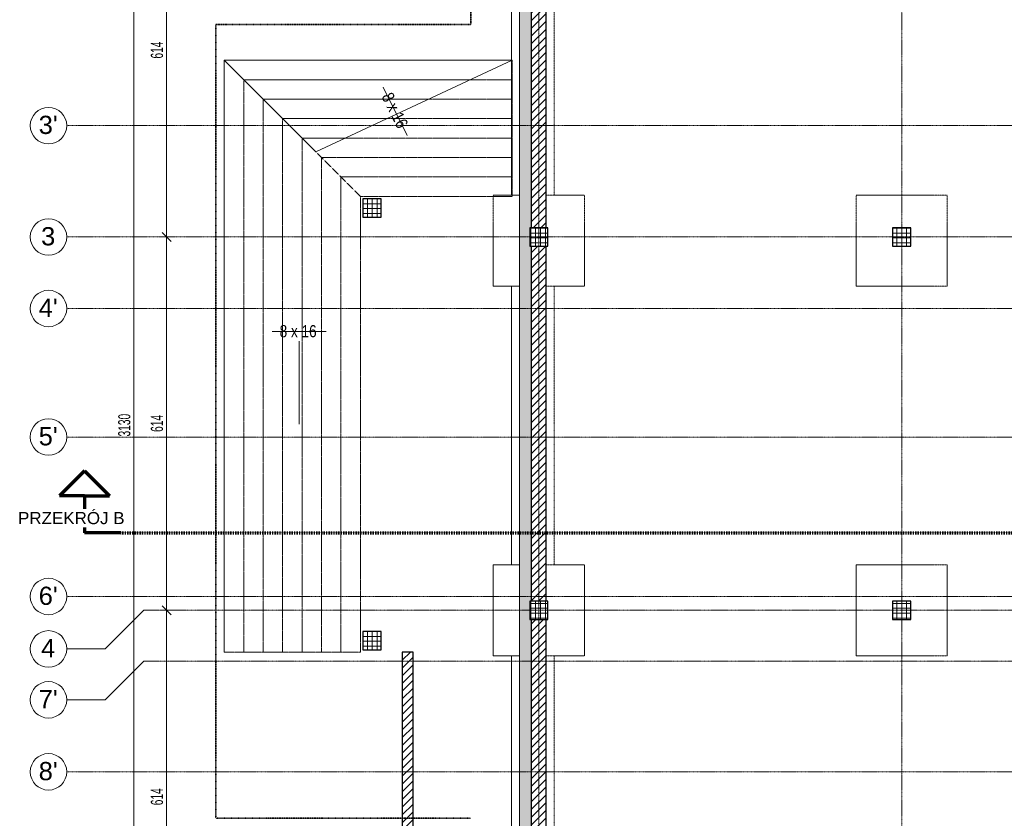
# Model space of a CAD drawing. Header units: millimetres. Extents: x -56641 to 6003, y -24465 to 16563.
# Tile 2 of 79: x -56641 to -40431, y -11959 to 1183. Entities that reach past the tile are written whole.
import ezdxf

# ---------------------------------------------------------------- set-up
doc = ezdxf.new("R2010")
doc.units = ezdxf.units.MM
for name, pattern in [('__FK_przerywana', [3.2004, 1.6002, -1.6002]), ('Kreska', [6.35, 3.175, -3.175]), ('Linia siatki', [22.225, 12.7, -3.175, 3.175, -3.175]), ('Ponad', [3.96875, 2.38125, -1.5875])]:
    doc.linetypes.add(name, pattern=pattern)
for name, color, linetype, lineweight in [('A-ANNO-DIMS', 7, 'Continuous', 5), ('A-ANNO-DIMS-100', 7, 'Continuous', 5), ('A-DETL-MBND', 7, 'Continuous', 5), ('A-WALL', 7, 'Continuous', 5), ('A-WALL-PATT', 7, 'Continuous', 35), ('G-ANNO-SYMB', 7, 'Continuous', 5), ('S-COLS', 7, 'Continuous', 5), ('S-COLS-SYMB', 7, 'Continuous', 25), ('S-GRID', 7, 'Continuous', 5), ('S-GRID-IDEN', 7, 'Continuous', 5), ('S-STRS', 7, 'Continuous', 5), ('S-STRS-IDEN', 7, 'Continuous', 5), ('S-STRS-MBND', 7, 'Ponad', 5)]:
    doc.layers.add(name, color=color, linetype=linetype, lineweight=lineweight)
doc.layers.add('A-DETL', color=7, linetype='Continuous', lineweight=5, true_color=0x00a600)
doc.styles.add('Arial', font='arial.ttf', dxfattribs={"height": 200})
doc.styles.add('Arial_1', font='arial.ttf', dxfattribs={"height": 300})
doc.styles.add('Arial_2', font='arial.ttf', dxfattribs={"width": 0.8, "height": 200})
doc.styles.add('Arial_5', font='arial.ttf', dxfattribs={"width": 0.6, "height": 200})
doc.dimstyles.new('standard_wielkość_otworów', dxfattribs={"dimscale": 304.8, "dimtxt": 204.05188, "dimasz": 0.492126, "dimexe": 0.328084, "dimexo": 0.0625, "dimgap": 0, "dimtad": 1, "dimdec": 0, "dimlfac": 0.1, "dimzin": 0, "dimdsep": 46, "dimtxsty": 'Arial_5', "dimblk1": 'OBLIQUE', "dimblk2": 'OBLIQUE', "dimsah": 1, "dimcen": 0.09, "dimazin": 0, "dimtfac": 1, "dimtdec": 4, "dimtix": 1, "dimtmove": 0, "dimatfit": 3, "dimfxl": 0.328084, "dimfxlon": 1, "dimtvp": 1, "dimtolj": 1, "dimtzin": 0, "dimarcsym": 2})
pattern_1 = [(45, (0, 0), (-63.63961, 63.63961), [])]

# ---------------------------------------------------------------- blocks, each defined once
blk = doc.blocks.new('SKo Słup prefabrykowany ___FK_04_0 - S1 30X30-1764006-RZUT PIWNICY')
at = {"layer": 'S-COLS'}
h = blk.add_hatch(dxfattribs=at)
h.set_pattern_fill('FP_3', color=256, style=0, pattern_type=2)
h.set_pattern_definition([(0, (50842.416, 1914.41), (0, 80), []), (90, (50842.416, 1914.41), (-80, 5e-15), [])])
h.paths.add_polyline_path([(150, -150), (150, 150), (-150, 150), (-150, -150)])
at = {"layer": 'S-COLS-SYMB'}
for p, q in [((-150, 150), (-150, -150)), ((150, 150), (-150, 150)), ((150, -150), (150, 150)), ((-150, -150), (150, -150))]:
    blk.add_line(p, q, dxfattribs=at)
blk = doc.blocks.new('SKo Słup prefabrykowany ___FK_04_0 - S1 30X30-V6-RZUT PIWNICY')
at = {"layer": 'S-COLS'}
h = blk.add_hatch(dxfattribs=at)
h.set_pattern_fill('FP_4', color=256, style=0, pattern_type=2)
h.set_pattern_definition([(0, (50842.416, 9034.41), (0, 80), []), (90, (50842.416, 9034.41), (-80, 5e-15), [])])
h.paths.add_polyline_path([(150, -150), (150, 150), (-150, 150), (-150, -150)])
at = {"layer": 'S-COLS-SYMB'}
for p, q in [((-150, 150), (-150, -150)), ((150, 150), (-150, 150)), ((150, -150), (150, 150)), ((-150, -150), (150, -150))]:
    blk.add_line(p, q, dxfattribs=at)
blk = doc.blocks.new('SKo Słup prefabrykowany ___FK_04_0 - S1 30X30-V8-RZUT PIWNICY')
at = {"layer": 'S-COLS'}
h = blk.add_hatch(dxfattribs=at)
h.set_pattern_fill('FP_8', color=256, style=0, pattern_type=2)
h.set_pattern_definition([(0, (48093.416, 2392.41), (0, 80), []), (90, (48093.416, 2392.41), (-80, 5e-15), [])])
h.paths.add_polyline_path([(150, -150), (150, 150), (-150, 150), (-150, -150)])
at = {"layer": 'S-COLS-SYMB'}
for p, q in [((-150, 150), (-150, -150)), ((150, 150), (-150, 150)), ((150, -150), (150, 150)), ((-150, -150), (150, -150))]:
    blk.add_line(p, q, dxfattribs=at)
blk = doc.blocks.new('SKo Słup prefabrykowany ___FK_04_0 - S1 30X30-V9-RZUT PIWNICY')
at = {"layer": 'S-COLS'}
h = blk.add_hatch(dxfattribs=at)
h.set_pattern_fill('FP_9', color=256, style=0, pattern_type=2)
h.set_pattern_definition([(0, (48093.416, 8536.41), (0, 80), []), (90, (48093.416, 8536.41), (-80, 5e-15), [])])
h.paths.add_polyline_path([(150, -150), (150, 150), (-150, 150), (-150, -150)])
at = {"layer": 'S-COLS-SYMB'}
for p, q in [((-150, 150), (-150, -150)), ((150, 150), (-150, 150)), ((150, -150), (150, 150)), ((-150, -150), (150, -150))]:
    blk.add_line(p, q, dxfattribs=at)
blk = doc.blocks.new('SKo Słup prefabrykowany ___FK_04_0 - S1 30X30-V12-RZUT PIWNICY')
at = {"layer": 'S-COLS'}
h = blk.add_hatch(dxfattribs=at)
h.set_pattern_fill('FP_12', color=256, style=0, pattern_type=2)
h.set_pattern_definition([(0, (42120.416, 2392.41), (0, 80), []), (90, (42120.416, 2392.41), (-80, 5e-15), [])])
h.paths.add_polyline_path([(150, -150), (150, 150), (-150, 150), (-150, -150)])
at = {"layer": 'S-COLS-SYMB'}
for p, q in [((-150, 150), (-150, -150)), ((150, 150), (-150, 150)), ((150, -150), (150, 150)), ((-150, -150), (150, -150))]:
    blk.add_line(p, q, dxfattribs=at)
blk = doc.blocks.new('SKo Słup prefabrykowany ___FK_04_0 - S1 30X30-V13-RZUT PIWNICY')
at = {"layer": 'S-COLS'}
h = blk.add_hatch(dxfattribs=at)
h.set_pattern_fill('FP_13', color=256, style=0, pattern_type=2)
h.set_pattern_definition([(0, (42120.416, 8536.41), (0, 80), []), (90, (42120.416, 8536.41), (-80, 5e-15), [])])
h.paths.add_polyline_path([(150, -150), (150, 150), (-150, 150), (-150, -150)])
at = {"layer": 'S-COLS-SYMB'}
for p, q in [((-150, 150), (-150, -150)), ((150, 150), (-150, 150)), ((150, -150), (150, 150)), ((-150, -150), (150, -150))]:
    blk.add_line(p, q, dxfattribs=at)
blk = doc.blocks.new('Footing-Rectangular - 1_5x1_5x0_5-V17-RZUT PIWNICY')
at = {"layer": 'A-DETL-MBND', "linetype": '__FK_przerywana'}
for p, q in [((750, 750), (-750, 750)), ((-750, 750), (-750, -750)), ((-750, -750), (-750, 750)), ((-750, 750), (750, 750)), ((750, -750), (750, 750)), ((750, 750), (750, -750)), ((-750, -750), (750, -750)), ((750, -750), (-750, -750))]:
    blk.add_line(p, q, dxfattribs=at)
blk = doc.blocks.new('Footing-Rectangular - 1_5x1_5x0_5-1774017-RZUT PIWNICY')
at = {"layer": 'A-DETL-MBND', "linetype": '__FK_przerywana'}
for p, q in [((750, 750), (-750, 750)), ((-750, 750), (-750, -750)), ((-750, -750), (-750, 750)), ((-750, 750), (750, 750)), ((750, -750), (750, 750)), ((750, 750), (750, -750)), ((-750, -750), (750, -750)), ((750, -750), (-750, -750))]:
    blk.add_line(p, q, dxfattribs=at)
blk = doc.blocks.new('Przekrój - znacznik przekroju strzałka-348499-RZUT PIWNICY')
at = {"layer": 'G-ANNO-SYMB', "lineweight": 70}
for p, q in [((-6, 10.22), (-10.11, 6.11)), ((-6, 10.22), (-1.89, 6.11)), ((-6, 6.11), (-10.11, 6.11)), ((-6, 6.11), (-6, 0)), ((-6, 6.11), (-1.89, 6.11)), ((0, 0), (-6, 0))]:
    blk.add_line(p, q, dxfattribs=at)
blk = doc.blocks.new('Siatka - SOsi_Sybol osi-348494-RZUT PIWNICY')
at = {"layer": 'S-GRID-IDEN', "color": 142, "true_color": 0x0080c0}
blk.add_circle((0, 0), 3, dxfattribs=at)
blk = doc.blocks.new('DIMBLOCK208-RZUT PIWNICY')
at = {"layer": 'A-ANNO-DIMS-100', "color": 250, "true_color": 0x303030, "transparency": 16777216}
for p, q in [((-54222, 3752), (-54322, 3752)), ((-54222, 3752), (-54297, 3827)), ((-54222, 3752), (-54222, -2392)), ((-54222, 3752), (-54147, 3677)), ((-54222, 3752), (-54122, 3752)), ((-54222, -2392), (-54322, -2392)), ((-54222, -2392), (-54297, -2317)), ((-54222, -2392), (-54147, -2467)), ((-54222, -2392), (-54122, -2392))]:
    blk.add_line(p, q, dxfattribs=at)
at = {"layer": 'A-ANNO-DIMS-100', "color": 0, "transparency": 16777216, "insert": (-54482, 543), "char_height": 200, "width": 327.74, "attachment_point": 1, "rotation": 90, "line_spacing_factor": 0.941778, "style": 'Arial_5'}
blk.add_mtext('614', dxfattribs=at)
blk = doc.blocks.new('_Oblique')
at = {"color": 0, "linetype": 'ByBlock', "lineweight": -2}
blk.add_line((-0.5, -0.5), (0.5, 0.5), dxfattribs=at)
blk = doc.blocks.new('DIMBLOCK209-RZUT PIWNICY')
at = {"layer": 'A-ANNO-DIMS-100', "color": 250, "true_color": 0x303030, "transparency": 16777216}
for p, q in [((-54222, -2392), (-54322, -2392)), ((-54222, -2392), (-54297, -2317)), ((-54222, -2392), (-54222, -8536)), ((-54222, -2392), (-54147, -2467)), ((-54222, -2392), (-54122, -2392)), ((-54222, -8536), (-54322, -8536)), ((-54222, -8536), (-54297, -8461)), ((-54222, -8536), (-54147, -8611)), ((-54222, -8536), (-54122, -8536))]:
    blk.add_line(p, q, dxfattribs=at)
at = {"layer": 'A-ANNO-DIMS-100', "color": 0, "transparency": 16777216, "insert": (-54482, -5601), "char_height": 200, "width": 327.74, "attachment_point": 1, "rotation": 90, "line_spacing_factor": 0.941778, "style": 'Arial_5'}
blk.add_mtext('614', dxfattribs=at)
blk = doc.blocks.new('DIMBLOCK210-RZUT PIWNICY')
at = {"layer": 'A-ANNO-DIMS-100', "color": 250, "true_color": 0x303030, "transparency": 16777216}
for p, q in [((-54222, -8536), (-54322, -8536)), ((-54222, -8536), (-54297, -8461)), ((-54222, -8536), (-54222, -14680)), ((-54222, -8536), (-54147, -8611)), ((-54222, -8536), (-54122, -8536)), ((-54222, -14680), (-54322, -14680)), ((-54222, -14680), (-54297, -14605)), ((-54222, -14680), (-54147, -14755)), ((-54222, -14680), (-54122, -14680))]:
    blk.add_line(p, q, dxfattribs=at)
at = {"layer": 'A-ANNO-DIMS-100', "color": 0, "transparency": 16777216, "insert": (-54482, -11745), "char_height": 200, "width": 327.74, "attachment_point": 1, "rotation": 90, "line_spacing_factor": 0.941778, "style": 'Arial_5'}
blk.add_mtext('614', dxfattribs=at)
blk = doc.blocks.new('DIMBLOCK213-RZUT PIWNICY')
at = {"layer": 'A-ANNO-DIMS-100', "color": 250, "true_color": 0x303030, "transparency": 16777216}
for p, q in [((-54760, 10156), (-54835, 10231)), ((-54760, 10156), (-54860, 10156)), ((-54760, -21144), (-54760, 10156)), ((-54760, 10156), (-54685, 10081)), ((-54760, 10156), (-54660, 10156)), ((-54760, -21144), (-54835, -21069)), ((-54760, -21144), (-54860, -21144)), ((-54760, -21144), (-54685, -21219)), ((-54760, -21144), (-54660, -21144))]:
    blk.add_line(p, q, dxfattribs=at)
at = {"layer": 'A-ANNO-DIMS-100', "color": 0, "transparency": 16777216, "insert": (-55019, -5676), "char_height": 200, "width": 436.98, "attachment_point": 1, "rotation": 90, "line_spacing_factor": 0.941778, "style": 'Arial_5'}
blk.add_mtext('3130', dxfattribs=at)
blk = doc.blocks.new('OBS oznaczenie biegu schodów ___FK_4_0 - OBS_Oznaczenie biegu schodów-885247-RZUT PIWNICY')
at = {"layer": 'S-STRS-IDEN'}
blk.add_line((1.18, 0.36), (10.06, 0.36), dxfattribs=at)

msp = doc.modelspace()

# ---------------------------------------------------------------- hatches: boundary and pattern name
at = {"layer": 'A-WALL-PATT', "lineweight": 5}
h = msp.add_hatch(dxfattribs=at)
h.set_pattern_fill('FP_2', color=256, style=0, pattern_type=2)
h.set_pattern_definition([(0, (0, 0), (95.25, 54.993), [63.5, -127]), (120, (0, 0), (-95.250335, 54.99242), [63.5, -127]), (60, (0, 0), (-0.000335, 109.98542), [0, -127, 63.5, 0])])
h.paths.add_polyline_path([(-48413.416, -21144.407), (-48213.416, -21144.407), (-48213.416, -20974.407), (-48243.416, -20974.407), (-48243.416, -20674.407), (-48213.416, -20674.407), (-48213.416, -14830.407), (-48243.416, -14830.407), (-48243.416, -14530.407), (-48213.416, -14530.407), (-48213.416, -8686.407), (-48243.416, -8686.407), (-48243.416, -8386.407), (-48213.416, -8386.407), (-48213.416, -2542.407), (-48243.416, -2542.407), (-48243.416, -2242.407), (-48213.416, -2242.407), (-48213.416, 3601.593), (-48243.416, 3601.593), (-48243.416, 3901.593), (-48213.416, 3901.593), (-48213.416, 9685.593), (-48243.416, 9685.593), (-48243.416, 9955.593), (-48413.416, 9955.593), (-48413.416, -21034.407)])
at = {"layer": 'A-WALL-PATT', "lineweight": 5, "true_color": 0x787878}
h = msp.add_hatch(dxfattribs=at)
h.set_pattern_fill('FP_1', color=8, style=0, pattern_type=2)
h.set_pattern_definition(pattern_1)
h.paths.add_polyline_path([(-47973.653, -20674.407), (-47973.416, -20674.407), (-47973.416, -14830.407), (-48213.416, -14830.407), (-48213.416, -20674.407)])
h.paths.add_polyline_path([(-48022.126, -14530.407), (-47973.416, -14530.407), (-47973.416, -8686.407), (-48213.416, -8686.407), (-48213.416, -14530.407)])
h.paths.add_polyline_path([(-48070.599, -8386.407), (-47973.416, -8386.407), (-47973.416, -2542.407), (-48213.416, -2542.407), (-48213.416, -8386.407)])
h.paths.add_polyline_path([(-48119.073, -2242.407), (-47973.416, -2242.407), (-47973.416, 3601.593), (-48213.416, 3601.593), (-48213.416, -2242.407)])
h.paths.add_polyline_path([(-48167.546, 3901.593), (-47973.416, 3901.593), (-47973.416, 9685.593), (-48213.416, 9685.593), (-48213.416, 3901.593)])
at = {"layer": 'A-WALL-PATT', "lineweight": 5}
h = msp.add_hatch(dxfattribs=at)
h.set_pattern_fill('FP_1', color=256, style=0, pattern_type=2)
h.set_pattern_definition(pattern_1)
h.paths.add_polyline_path([(-50163.416, -19434.407), (-50163.416, -9224.407), (-50343.416, -9224.407), (-50343.416, -19434.407)])

# ---------------------------------------------------------------- linework, layer by layer
at = {"layer": 'A-DETL', "color": 4, "linetype": '__FK_przerywana', "lineweight": 35, "true_color": 0x00ffff}
for p, q in [((-49213.416, 13955.593), (-49213.416, 1105.593)), ((-53413.416, -11959.407), (-53413.416, 1105.593)), ((-53413.416, 1105.593), (-49213.416, 1105.593)), ((-49213.416, -11959.407), (-53413.416, -11959.407))]:
    msp.add_line(p, q, dxfattribs=at)
at = {"layer": 'A-DETL-MBND', "linetype": '__FK_przerywana'}
for p, q in [((-48543.416, 3001.593), (-48543.416, 515.593)), ((-48543.416, 515.593), (-48543.416, 3001.593)), ((-47843.416, -1704.133), (-47843.416, 3001.593)), ((-47843.416, -1704.133), (-47843.416, 3001.593)), ((-48543.416, 510.463), (-48543.416, -1704.133)), ((-48543.416, -1704.133), (-48543.416, 510.463)), ((-48543.416, -1704.133), (-48843.416, -1704.133)), ((-48843.416, -1704.133), (-48843.416, -3204.133)), ((-48843.416, -3204.133), (-48843.416, -1704.133)), ((-48843.416, -1704.133), (-48543.416, -1704.133)), ((-48543.416, -1704.133), (-48413.416, -1704.133)), ((-48413.416, -1704.133), (-48543.416, -1704.133)), ((-48413.416, -1704.133), (-48543.416, -1704.133)), ((-48543.416, -1704.133), (-48413.416, -1704.133)), ((-47973.416, -1704.133), (-47843.416, -1704.133)), ((-47843.416, -1704.133), (-47973.416, -1704.133)), ((-47843.416, -1704.133), (-47973.416, -1704.133)), ((-47973.416, -1704.133), (-47843.416, -1704.133)), ((-47343.416, -1704.133), (-47843.416, -1704.133)), ((-47843.416, -1704.133), (-47343.416, -1704.133)), ((-47343.416, -3204.133), (-47343.416, -1704.133)), ((-47343.416, -1704.133), (-47343.416, -3204.133)), ((-48843.416, -3204.133), (-48543.416, -3204.133)), ((-48543.416, -3204.133), (-48843.416, -3204.133)), ((-48413.416, -3204.133), (-48543.416, -3204.133)), ((-48543.416, -3204.133), (-48543.416, -7786.407)), ((-48543.416, -3204.133), (-48413.416, -3204.133)), ((-48543.416, -7786.407), (-48543.416, -3204.133)), ((-48543.416, -3204.133), (-48413.416, -3204.133)), ((-48413.416, -3204.133), (-48543.416, -3204.133)), ((-47843.416, -3204.133), (-47973.416, -3204.133)), ((-47973.416, -3204.133), (-47843.416, -3204.133)), ((-47973.416, -3204.133), (-47843.416, -3204.133)), ((-47843.416, -3204.133), (-47973.416, -3204.133)), ((-47843.416, -7786.407), (-47843.416, -3204.133)), ((-47843.416, -7786.407), (-47843.416, -3204.133)), ((-47843.416, -3204.133), (-47343.416, -3204.133)), ((-47343.416, -3204.133), (-47843.416, -3204.133)), ((-48543.416, -7786.407), (-48843.416, -7786.407)), ((-48843.416, -7786.407), (-48843.416, -9286.407)), ((-48843.416, -9286.407), (-48843.416, -7786.407)), ((-48843.416, -7786.407), (-48543.416, -7786.407)), ((-48543.416, -7786.407), (-48413.416, -7786.407)), ((-48413.416, -7786.407), (-48543.416, -7786.407)), ((-48413.416, -7786.407), (-48543.416, -7786.407)), ((-48543.416, -7786.407), (-48413.416, -7786.407)), ((-47973.416, -7786.407), (-47843.416, -7786.407)), ((-47843.416, -7786.407), (-47973.416, -7786.407)), ((-47843.416, -7786.407), (-47973.416, -7786.407)), ((-47973.416, -7786.407), (-47843.416, -7786.407)), ((-47343.416, -7786.407), (-47843.416, -7786.407)), ((-47843.416, -7786.407), (-47343.416, -7786.407)), ((-47343.416, -9286.407), (-47343.416, -7786.407)), ((-47343.416, -7786.407), (-47343.416, -9286.407)), ((-48843.416, -9286.407), (-48543.416, -9286.407)), ((-48543.416, -9286.407), (-48843.416, -9286.407)), ((-48413.416, -9286.407), (-48543.416, -9286.407)), ((-48543.416, -9286.407), (-48543.416, -13930.407)), ((-48543.416, -9286.407), (-48413.416, -9286.407)), ((-48543.416, -13930.407), (-48543.416, -9286.407)), ((-48543.416, -9286.407), (-48413.416, -9286.407)), ((-48413.416, -9286.407), (-48543.416, -9286.407)), ((-47843.416, -9286.407), (-47973.416, -9286.407)), ((-47973.416, -9286.407), (-47843.416, -9286.407)), ((-47973.416, -9286.407), (-47843.416, -9286.407)), ((-47843.416, -9286.407), (-47973.416, -9286.407)), ((-47843.416, -13930.407), (-47843.416, -9286.407)), ((-47843.416, -13930.407), (-47843.416, -9286.407)), ((-47843.416, -9286.407), (-47343.416, -9286.407)), ((-47343.416, -9286.407), (-47843.416, -9286.407))]:
    msp.add_line(p, q, dxfattribs=at)
at = {"layer": 'A-WALL'}
msp.add_line((-48413.416, 10155.593), (-48413.416, -21034.407), dxfattribs=at)
at = {"layer": 'A-WALL', "lineweight": 25}
for p, q in [((-48213.416, -2242.407), (-48213.416, 3601.593)), ((-47973.416, -2242.407), (-47973.416, 3601.593)), ((-48213.416, -8386.407), (-48213.416, -2542.407)), ((-47973.416, -8386.407), (-47973.416, -2542.407)), ((-48213.416, -14530.407), (-48213.416, -8686.407)), ((-47973.416, -14530.407), (-47973.416, -8686.407)), ((-50343.416, -9224.407), (-50343.416, -19434.407)), ((-50163.416, -9224.407), (-50343.416, -9224.407)), ((-50163.416, -19614.407), (-50163.416, -9224.407))]:
    msp.add_line(p, q, dxfattribs=at)
at = {"layer": 'G-ANNO-SYMB', "linetype": 'Kreska', "lineweight": 70}
msp.add_line((-54973.227, -7263.095), (555.435, -7263.095), dxfattribs=at)
at = {"layer": 'S-GRID', "linetype": 'Linia siatki'}
for p, q in [((-48093.416, 15853.263), (-48093.416, -23865.326)), ((-42120.416, 15853.263), (-42120.416, -23865.326)), ((-55866.741, -559.407), (1287.74, -559.407)), ((-55866.741, -2392.407), (1287.74, -2392.407)), ((-55866.741, -3569.407), (1287.74, -3569.407)), ((-55866.741, -5684.407), (1287.74, -5684.407)), ((-55866.741, -8309.407), (1287.74, -8309.407)), ((-54596.741, -8536.407), (17.74, -8536.407)), ((-54596.741, -9374.407), (17.74, -9374.407)), ((-55866.741, -11194.407), (1287.74, -11194.407))]:
    msp.add_line(p, q, dxfattribs=at)
at = {"layer": 'S-GRID'}
for p, q in [((-54596.741, -8536.407), (-55231.741, -9171.407)), ((-55231.741, -9171.407), (-55866.741, -9171.407)), ((-54596.741, -9374.407), (-55231.741, -10009.407)), ((-55231.741, -10009.407), (-55866.741, -10009.407))]:
    msp.add_line(p, q, dxfattribs=at)
at = {"layer": 'S-STRS'}
for p, q in [((-48532.416, 515.593), (-53272.416, 515.593)), ((-53272.416, 515.593), (-52952.416, 195.593)), ((-53272.416, 515.593), (-53272.416, -9224.407)), ((-52952.416, 195.593), (-52632.416, -124.407)), ((-49218.658, 195.593), (-52952.416, 195.593)), ((-52632.416, -124.407), (-52312.416, -444.407)), ((-49904.9, -124.407), (-52632.416, -124.407)), ((-52312.416, -444.407), (-51992.416, -764.407)), ((-50591.143, -444.407), (-52312.416, -444.407)), ((-51992.416, -764.407), (-51765.025, -991.798)), ((-51277.385, -764.407), (-51992.416, -764.407))]:
    msp.add_line(p, q, dxfattribs=at)
at = {"layer": 'S-STRS', "linetype": 'Ponad'}
for p, q in [((-48532.416, 515.593), (-53272.416, 515.593)), ((-53272.416, 515.593), (-53272.416, -9224.407)), ((-49218.658, 195.593), (-52952.416, 195.593)), ((-49904.9, -124.407), (-52632.416, -124.407)), ((-50591.143, -444.407), (-52312.416, -444.407)), ((-51277.385, -764.407), (-51992.416, -764.407))]:
    msp.add_line(p, q, dxfattribs=at)
at = {"layer": 'S-STRS-IDEN'}
msp.add_line((-52040.901, -5474.407), (-52040.901, -4108.662), dxfattribs=at)
at = {"layer": 'S-STRS-MBND'}
for p, q in [((-53272.416, 515.593), (-51032.416, -1724.407)), ((-48532.416, 515.593), (-48532.416, -1724.407)), ((-52952.416, 195.593), (-52952.416, -9224.407)), ((-52952.416, 195.593), (-52952.416, -9224.407)), ((-48532.416, 195.593), (-49218.658, 195.593)), ((-48532.416, 195.593), (-49218.658, 195.593)), ((-52632.416, -124.407), (-52632.416, -9224.407)), ((-52632.416, -124.407), (-52632.416, -9224.407)), ((-48532.416, -124.407), (-49904.9, -124.407)), ((-48532.416, -124.407), (-49904.9, -124.407)), ((-52312.416, -444.407), (-52312.416, -9224.407)), ((-52312.416, -444.407), (-52312.416, -9224.407)), ((-48532.416, -444.407), (-50591.143, -444.407)), ((-48532.416, -444.407), (-50591.143, -444.407)), ((-51992.416, -764.407), (-51992.416, -9224.407)), ((-51992.416, -764.407), (-51992.416, -9224.407)), ((-48532.416, -764.407), (-51277.385, -764.407)), ((-48532.416, -764.407), (-51277.385, -764.407)), ((-51765.025, -991.798), (-51032.416, -1724.407)), ((-48532.416, -1084.407), (-51672.416, -1084.407)), ((-48532.416, -1084.407), (-51672.416, -1084.407)), ((-51672.416, -1084.407), (-51672.416, -9224.407)), ((-51672.416, -1084.407), (-51672.416, -9224.407)), ((-48532.416, -1404.407), (-51352.416, -1404.407)), ((-48532.416, -1404.407), (-51352.416, -1404.407)), ((-51352.416, -1404.407), (-51352.416, -9224.407)), ((-51352.416, -1404.407), (-51352.416, -9224.407)), ((-48532.416, -1724.407), (-51032.416, -1724.407)), ((-51032.416, -1724.407), (-51032.416, -9224.407)), ((-53272.416, -9224.407), (-51032.416, -9224.407))]:
    msp.add_line(p, q, dxfattribs=at)
at = {"layer": 'S-STRS-MBND', "linetype": 'Continuous'}
for p, q in [((-53272.416, -9224.407), (-53272.416, 515.593)), ((-51765.025, -991.798), (-48532.416, 515.593))]:
    msp.add_line(p, q, dxfattribs=at)

# ---------------------------------------------------------------- block references
at = {"layer": 'A-DETL-MBND', "linetype": '__FK_przerywana'}
for name, p in [('Footing-Rectangular - 1_5x1_5x0_5-V17-RZUT PIWNICY', (-42120.416, -2454.133)), ('Footing-Rectangular - 1_5x1_5x0_5-1774017-RZUT PIWNICY', (-42120.416, -8536.407))]:
    msp.add_blockref(name, p, dxfattribs=at)
at = {"layer": 'G-ANNO-SYMB', "lineweight": 70, "xscale": 99.99999999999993, "yscale": 99.99999999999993, "zscale": 99.99999999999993}
msp.add_blockref('Przekrój - znacznik przekroju strzałka-348499-RZUT PIWNICY', (-54973.227, -7263.095), dxfattribs=at)
at = {"layer": 'S-COLS-SYMB', "lineweight": 18}
for name, p in [('SKo Słup prefabrykowany ___FK_04_0 - S1 30X30-1764006-RZUT PIWNICY', (-50842.416, -1914.407)), ('SKo Słup prefabrykowany ___FK_04_0 - S1 30X30-V8-RZUT PIWNICY', (-48093.416, -2392.407)), ('SKo Słup prefabrykowany ___FK_04_0 - S1 30X30-V12-RZUT PIWNICY', (-42120.416, -2392.407)), ('SKo Słup prefabrykowany ___FK_04_0 - S1 30X30-V9-RZUT PIWNICY', (-48093.416, -8536.407)), ('SKo Słup prefabrykowany ___FK_04_0 - S1 30X30-V13-RZUT PIWNICY', (-42120.416, -8536.407)), ('SKo Słup prefabrykowany ___FK_04_0 - S1 30X30-V6-RZUT PIWNICY', (-50842.416, -9034.407))]:
    msp.add_blockref(name, p, dxfattribs=at)
at = {"layer": 'S-GRID-IDEN', "color": 142, "true_color": 0x0080c0, "xscale": 99.99999999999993, "yscale": 99.99999999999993, "zscale": 99.99999999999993, "rotation": 269.9999999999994}
for p in [(-56166.741, -559.407), (-56166.741, -2392.407), (-56166.741, -3569.407), (-56166.741, -5684.407), (-56166.741, -8309.407), (-56166.741, -9171.407), (-56166.741, -10009.407), (-56166.741, -11194.407)]:
    msp.add_blockref('Siatka - SOsi_Sybol osi-348494-RZUT PIWNICY', p, dxfattribs=at)
at = {"layer": 'S-STRS-IDEN', "xscale": 99.99999999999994, "yscale": 99.99999999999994, "zscale": 99.99999999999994, "rotation": 296.5650511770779}
msp.add_blockref('OBS oznaczenie biegu schodów ___FK_4_0 - OBS_Oznaczenie biegu schodów-885247-RZUT PIWNICY', (-50743.085, 161.501), dxfattribs=at)
at = {"layer": 'S-STRS-IDEN', "xscale": 99.99999999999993, "yscale": 99.99999999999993, "zscale": 99.99999999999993}
msp.add_blockref('OBS oznaczenie biegu schodów ___FK_4_0 - OBS_Oznaczenie biegu schodów-885247-RZUT PIWNICY', (-52602.927, -3982.617), dxfattribs=at)

# ---------------------------------------------------------------- texts
at = {"layer": 'S-GRID-IDEN', "color": 142, "true_color": 0x0080c0, "char_height": 300, "attachment_point": 1, "style": 'Arial_1'}
for s, insert, width in [("3'", (-56328.286, -397.515), 384.81), ('\\fArial|b0|i0|c238|p34|;3', (-56288.786, -2230.515), 288.6075), ("4'", (-56328.286, -3407.515), 384.81), ("5'", (-56328.286, -5522.515), 384.81), ("6'", (-56328.286, -8147.515), 384.81), ('\\fArial|b0|i0|c238|p34|;4', (-56288.786, -9009.515), 288.6075), ("7'", (-56328.286, -9847.515), 384.81), ("8'", (-56328.286, -11032.515), 384.81)]:
    msp.add_mtext(s, dxfattribs=dict(at, insert=insert, width=width))
at = {"layer": 'S-STRS-IDEN', "insert": (-50509.744, 7.838), "char_height": 200, "width": 756.793, "attachment_point": 1, "rotation": 296.5650512, "style": 'Arial_2'}
msp.add_mtext('8 x 16', dxfattribs=at)
at = {"layer": 'S-STRS-IDEN', "insert": (-52361.133, -3842.631), "char_height": 200, "width": 756.793, "attachment_point": 1, "style": 'Arial_2'}
msp.add_mtext('8 x 16', dxfattribs=at)

# ---------------------------------------------------------------- dimensions: what is measured, and where the dimension line sits
at = {"layer": 'A-ANNO-DIMS', "color": 250, "true_color": 0x303030}
for base, p1, p2, picture, middle in [((-54222.27, -2392.407), (-54122.27, 3751.593), (-54122.27, -2392.407), 'DIMBLOCK208-RZUT PIWNICY', (-54324.385, 679.593)), ((-54222.27, -8536.407), (-54122.27, -2392.407), (-54122.27, -8536.407), 'DIMBLOCK209-RZUT PIWNICY', (-54324.385, -5464.407)), ((-54222.27, -14680.407), (-54122.27, -8536.407), (-54122.27, -14680.407), 'DIMBLOCK210-RZUT PIWNICY', (-54324.385, -11608.407))]:
    dim = msp.add_linear_dim(base=base, p1=p1, p2=p2, angle=90, dimstyle='standard_wielkość_otworów', override={"dimpost": '<>', "dimfxl": 6144}, dxfattribs=at)
    dim.commit()
    dim.dimension.update_dxf_attribs({"geometry": picture, "text_midpoint": middle})

# ---------------------------------------------------------------- next in the draw order: texts
at = {"layer": 'G-ANNO-SYMB', "insert": (-56668.542, -6918.8), "char_height": 200, "width": 2172.57312, "attachment_point": 1, "style": 'Arial', "bg_fill": 3, "box_fill_scale": 1.25, "bg_fill_color": 256, "bg_fill_true_color": 13158600, "bg_fill_transparency": 0}
msp.add_mtext('PRZEKRÓJ B', dxfattribs=at)

# ---------------------------------------------------------------- next in the draw order: dimensions: what is measured, and where the dimension line sits
at = {"layer": 'A-ANNO-DIMS', "color": 250, "true_color": 0x303030}
dim = msp.add_linear_dim(base=(-54759.832, 10155.593), p1=(-54659.832, -21144.407), p2=(-54659.832, 10155.593), angle=90, dimstyle='standard_wielkość_otworów', override={"dimpost": '<>', "dimfxl": 31300}, dxfattribs=at)
dim.commit()
dim.dimension.update_dxf_attribs({"geometry": 'DIMBLOCK213-RZUT PIWNICY', "text_midpoint": (-54862.015, -5494.407)})

doc.saveas('drawing.dxf')
